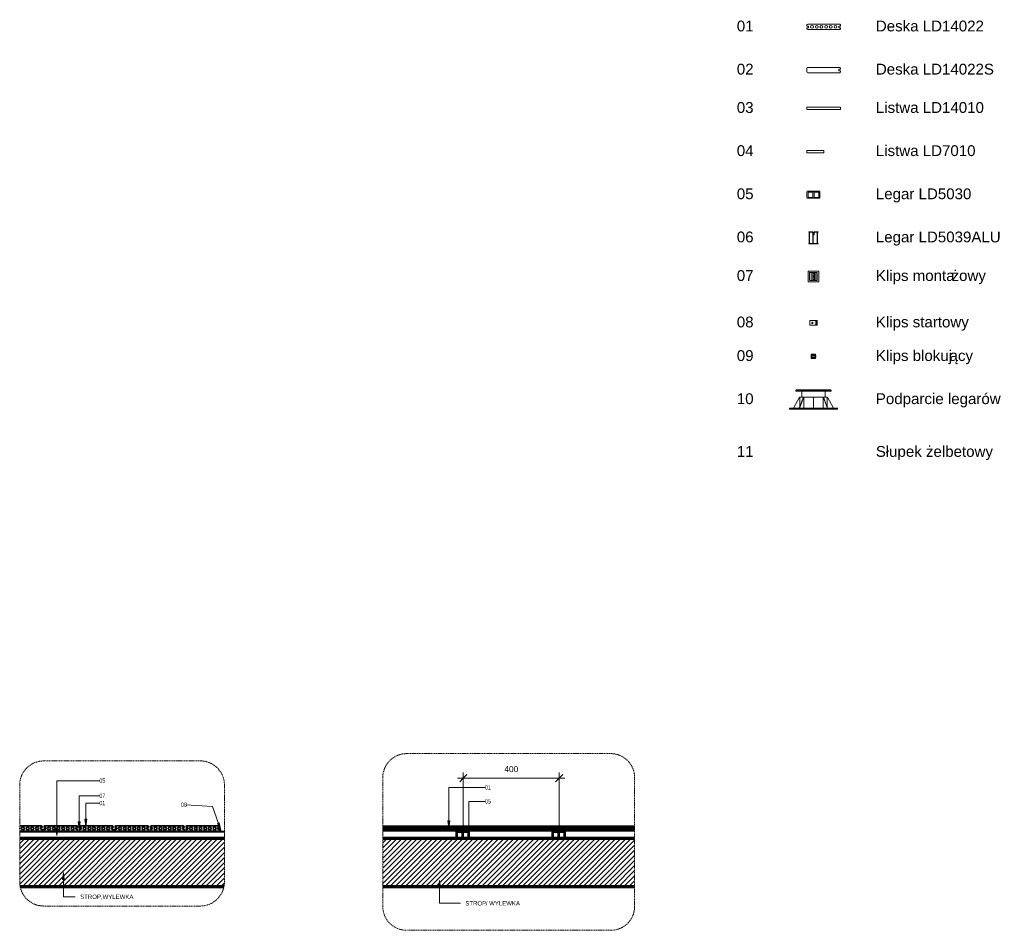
# Model space of a CAD drawing. Header units: millimetres. Extents: x -10891 to -6784, y -386 to 3413.
import ezdxf

# ---------------------------------------------------------------- set-up
doc = ezdxf.new("R2010")
doc.units = ezdxf.units.MM
doc.linetypes.add('Ukryty', pattern=[7.14375, 4.7625, -2.38125])
for name, color, linetype, lineweight in [('A-ANNO-DIMS', 211, 'Continuous', 9), ('A-ANNO-DIMS-10', 211, 'Continuous', 9), ('A-ANNO-IDEN', 131, 'Continuous', 9), ('A-DETL-HDLN', 90, 'Ukryty', 18), ('A-FLOR', 192, 'Continuous', 18), ('A-FLOR-PATT', 8, 'Continuous', 70), ('A-GENM', 13, 'Continuous', 18), ('G-ANNO-TEXT', 231, 'Continuous', 9), ('G-IMPT', 8, 'Continuous', 18)]:
    doc.layers.add(name, color=color, linetype=linetype, lineweight=lineweight)
doc.styles.add('Arial', font='arial.ttf', dxfattribs={"width": 0.7, "height": 18})
doc.styles.add('Arial_1', font='arial.ttf', dxfattribs={"height": 18})
doc.styles.add('Arial_2', font='arial.ttf', dxfattribs={"height": 25})
doc.styles.add('Arial_3', font='arial.ttf', dxfattribs={"height": 45})
doc.dimstyles.new('Przekątna_-_2_5_mm_Arial', dxfattribs={"dimscale": 304.8, "dimtxt": 25.506485, "dimasz": 0.098425, "dimexe": 0.07874, "dimexo": 0.049213, "dimgap": 0.057415, "dimtad": 1, "dimdec": 0, "dimzin": 0, "dimdsep": 46, "dimtxsty": 'Arial_2', "dimblk1": 'OBLIQUE', "dimblk2": 'OBLIQUE', "dimsah": 1, "dimcen": 0.09, "dimdle": 0.07874, "dimazin": 0, "dimtfac": 1, "dimtdec": 4, "dimtix": 1, "dimtmove": 0, "dimatfit": 3, "dimfxl": 1, "dimtvp": 1, "dimtfill": 1, "dimtolj": 1, "dimtzin": 0, "dimarcsym": 2})

# ---------------------------------------------------------------- blocks, each defined once
blk = doc.blocks.new('Legar systemowy LD5030 - Legar systemowy LD5030-352340-Przekrój 1 _ odwołanie 2')
at = {"layer": 'A-GENM'}
for p, q in [((-10891.3, 27), (-10037.3, 27)), ((-10891.3, 24), (-10037.3, 24)), ((-10891.3, 0), (-10037.3, 0))]:
    blk.add_line(p, q, dxfattribs=at)
blk = doc.blocks.new('Deska LD14022 - Deska LD14022-352326-Przekrój 1 _ odwołanie 2')
at = {"layer": 'A-GENM', "lineweight": 35}
for p, q in [((-10197.3, 47), (-10197.3, 42.5)), ((-10197.3, 42.5), (-10190.3, 42.5)), ((-10060.3, 50), (-10194.3, 50)), ((-10190.3, 42.5), (-10190.3, 35.5)), ((-10064.3, 42.5), (-10057.3, 42.5)), ((-10064.3, 35.5), (-10064.3, 42.5)), ((-10057.3, 42.5), (-10057.3, 47)), ((-10190.3, 35.5), (-10197.3, 35.5)), ((-10197.3, 35.5), (-10197.3, 31)), ((-10194.3, 28), (-10060.3, 28)), ((-10057.3, 35.5), (-10064.3, 35.5)), ((-10057.3, 31), (-10057.3, 35.5))]:
    blk.add_line(p, q, dxfattribs=at)
for centre, radius, start, end in [((-10194.3, 47), 3, 90, 180), ((-10176.3, 39), 6, 0, 180), ((-10156.3, 39), 6, 0, 180), ((-10137.3, 39), 6, 0, 180), ((-10117.3, 39), 6, 0, 180), ((-10098.3, 39), 6, 0, 180), ((-10078.3, 39), 6, 0, 180), ((-10060.3, 47), 3, 360, 90), ((-10194.3, 31), 3, 180, 270), ((-10176.3, 39), 6, 180, 0), ((-10156.3, 39), 6, 180, 0), ((-10137.3, 39), 6, 180, 0), ((-10117.3, 39), 6, 180, 0), ((-10098.3, 39), 6, 180, 0), ((-10078.3, 39), 6, 180, 0), ((-10060.3, 31), 3, 270, 360)]:
    blk.add_arc(centre, radius, start, end, dxfattribs=at)
blk = doc.blocks.new('Deska LD14022 - Deska LD14022-V1-Przekrój 1 _ odwołanie 2')
at = {"layer": 'A-GENM', "lineweight": 35}
for p, q in [((-10800.8, 50), (-10891.3, 50)), ((-10804.8, 42.5), (-10797.8, 42.5)), ((-10804.8, 35.5), (-10804.8, 42.5)), ((-10797.8, 42.5), (-10797.8, 47)), ((-10891.3, 28), (-10800.8, 28)), ((-10797.8, 35.5), (-10804.8, 35.5)), ((-10797.8, 31), (-10797.8, 35.5))]:
    blk.add_line(p, q, dxfattribs=at)
for centre, radius, start, end in [((-10877.8, 39), 6, 0, 180), ((-10857.8, 39), 6, 0, 180), ((-10838.8, 39), 6, 0, 180), ((-10818.8, 39), 6, 0, 180), ((-10800.8, 47), 3, 360, 90), ((-10896.8, 39), 6, 0, 17.6691), ((-10896.8, 39), 6, 342.3309, 0), ((-10877.8, 39), 6, 180, 0), ((-10857.8, 39), 6, 180, 0), ((-10838.8, 39), 6, 180, 0), ((-10818.8, 39), 6, 180, 0), ((-10800.8, 31), 3, 270, 360)]:
    blk.add_arc(centre, radius, start, end, dxfattribs=at)
blk = doc.blocks.new('Klips montażowy - Klips montażowy-338564-Przekrój 1 _ odwołanie 2')
at = {"layer": 'A-GENM'}
for p, q in [((-10223.1, 28), (-10223.1, 27)), ((-10204.9, 36.7), (-10211.2, 36.7)), ((-10211.2, 36.7), (-10211.2, 35.7)), ((-10211.2, 35.7), (-10204.8, 35.7)), ((-10208.4, 28), (-10194.3, 28)), ((-10204.8, 35.7), (-10204.8, 29)), ((-10203.8, 29), (-10203.8, 35.7)), ((-10198.5, 35.7), (-10198.5, 29.1)), ((-10191.1, 36.7), (-10197.5, 36.7)), ((-10197.5, 29.1), (-10197.5, 35.7)), ((-10197.5, 35.7), (-10191.1, 35.7)), ((-10191.1, 35.7), (-10191.1, 36.7)), ((-10179.1, 27), (-10179.1, 28))]:
    blk.add_line(p, q, dxfattribs=at)
for centre, radius, start, end in [((-10204.8, 35.6), 1.02, 1.0086, 91.3585), ((-10202.8, 29), 2.02, 181.3297, 210.3103), ((-10202.8, 29), 1.02, 181.3297, 267.0619), ((-10199.6, 29.1), 1.15, 278.1774, 358.3046), ((-10197.5, 35.7), 0.999, 89.9918, 180.1002), ((-10199.6, 29.1), 2.14, 328.0632, 358.3046)]:
    blk.add_arc(centre, radius, start, end, dxfattribs=at)
blk = doc.blocks.new('Klips montażowy - Klips montażowy-V2-Przekrój 1 _ odwołanie 2')
at = {"layer": 'A-GENM'}
for p, q in [((-10371.9, 28), (-10371.9, 27)), ((-10353.6, 36.7), (-10359.9, 36.7)), ((-10359.9, 36.7), (-10359.9, 35.7)), ((-10359.9, 35.7), (-10353.6, 35.7)), ((-10356.5, 28), (-10342.4, 28)), ((-10353.6, 35.7), (-10353.6, 35.5)), ((-10353.6, 30.9), (-10353.6, 29)), ((-10352.6, 29), (-10352.6, 35.7)), ((-10347.2, 35.7), (-10347.2, 29.1)), ((-10339.9, 36.7), (-10346.2, 36.7)), ((-10346.2, 29.1), (-10346.2, 35.7)), ((-10346.2, 35.7), (-10339.9, 35.7)), ((-10339.9, 35.7), (-10339.9, 36.7)), ((-10327.9, 27), (-10327.9, 28))]:
    blk.add_line(p, q, dxfattribs=at)
for centre, radius, start, end in [((-10353.6, 35.6), 1.02, 1.0086, 91.3585), ((-10351.5, 29), 2.02, 181.3297, 210.3103), ((-10351.5, 29), 1.02, 181.3297, 267.0619), ((-10348.4, 29.1), 1.15, 278.1774, 358.3046), ((-10346.2, 35.7), 0.999, 89.9918, 180.1002), ((-10348.4, 29.1), 2.14, 328.0632, 358.3046)]:
    blk.add_arc(centre, radius, start, end, dxfattribs=at)
blk = doc.blocks.new('Klips startowy - Klips startowy-339410-Przekrój 1 _ odwołanie 2')
at = {"layer": 'A-GENM'}
for p, q in [((-10084.6, 28), (-10084.6, 27)), ((-10055.5, 28), (-10060.3, 28)), ((-10054.7, 36.6), (-10059.6, 36.6)), ((-10059.6, 36.6), (-10059.6, 35.6)), ((-10059.6, 35.6), (-10054.6, 35.6)), ((-10054.6, 35.6), (-10054.5, 29)), ((-10053.6, 28.3), (-10053.6, 35.4))]:
    blk.add_line(p, q, dxfattribs=at)
for centre, radius, start, end in [((-10055.5, 29), 1, 270.0103, 0.0103), ((-10054.8, 28.3), 1.26, 270, 0.0103), ((-10054.8, 35.4), 1.26, 2.773, 87.096)]:
    blk.add_arc(centre, radius, start, end, dxfattribs=at)
blk = doc.blocks.new('Legar systemowy LD5030 - Legar systemowy LD5030-352340-Przekrój 4 _ odwołanie 1')
at = {"layer": 'A-GENM', "lineweight": 35}
for p, q in [((6541.8, 24), (6541.8, 0)), ((6566.7, 27), (6544.8, 27)), ((6546.1, 23.1), (6566.5, 23.1)), ((6546.1, 0.9), (6546.1, 23.1)), ((6566.5, 0.9), (6546.1, 0.9)), ((6566.5, 23.1), (6566.5, 0.9)), ((6567.4, 25.8), (6566.7, 27)), ((6570.5, 25.8), (6567.4, 25.8)), ((6571.1, 27), (6570.5, 25.8)), ((6593.1, 27), (6571.1, 27)), ((6571.3, 0.9), (6571.3, 23.1)), ((6571.3, 23.1), (6591.8, 23.1)), ((6591.8, 0.9), (6571.3, 0.9)), ((6591.8, 23.1), (6591.8, 0.9)), ((6596.1, 0), (6596.1, 24)), ((6544.8, -3), (6566.7, -3)), ((6566.7, -3), (6567.4, -1.8)), ((6567.4, -1.8), (6570.5, -1.8)), ((6570.5, -1.8), (6571.1, -3)), ((6571.1, -3), (6593.1, -3))]:
    blk.add_line(p, q, dxfattribs=at)
for centre, radius, start, end in [((6544.8, 24), 3.04, 90.6427, 179.3573), ((6544.8, 0), 3.03, 180.5382, 269.4618), ((6593, 24), 3.04, 0.6241, 89.3759), ((6593, 0), 3.02, 270.3611, 359.6389)]:
    blk.add_arc(centre, radius, start, end, dxfattribs=at)
blk = doc.blocks.new('Deska LD14022 - Deska LD14022-352326-Przekrój 4 _ odwołanie 1')
at = {"layer": 'A-GENM'}
for p, q in [((6886.2, 50), (5835.5, 50)), ((5835.5, 28), (6146.1, 28)), ((6191.1, 28), (6546.1, 28)), ((6591.1, 28), (6886.2, 28))]:
    blk.add_line(p, q, dxfattribs=at)
blk = doc.blocks.new('Deska LD14022 - Deska LD14022-V3-Przekrój 4 _ odwołanie 1')
at = {"layer": 'A-GENM', "lineweight": 35}
for p, q in [((6886.2, 48.6), (5835.5, 48.6)), ((5835.5, 42.5), (6886.2, 42.5)), ((6886.2, 35.5), (5835.5, 35.5)), ((5835.5, 29.4), (6886.2, 29.4))]:
    blk.add_line(p, q, dxfattribs=at)
blk = doc.blocks.new('Klips montażowy - Klips montażowy-338564-Przekrój 4 _ odwołanie 1')
at = {"layer": 'A-GENM', "lineweight": 35}
for p, q in [((6552.1, 28), (6546.1, 28)), ((6546.1, 28), (6546.1, 27)), ((6546.1, 27), (6552.1, 27)), ((6585.1, 36.7), (6552.1, 36.7)), ((6552.1, 36.7), (6552.1, 35.7)), ((6552.1, 35.7), (6585.1, 35.7)), ((6552.1, 27), (6552.1, 28)), ((6579.1, 28), (6558.1, 28)), ((6558.1, 28), (6558.1, 27)), ((6558.1, 27), (6579.1, 27)), ((6579.1, 27), (6579.1, 28)), ((6585.1, 35.7), (6585.1, 36.7)), ((6591.1, 28), (6585.1, 28)), ((6585.1, 28), (6585.1, 27)), ((6585.1, 27), (6591.1, 27)), ((6591.1, 27), (6591.1, 28))]:
    blk.add_line(p, q, dxfattribs=at)
at = {"layer": 'A-GENM'}
for p, q in [((6585.1, 36.7), (6552.1, 36.7)), ((6552.1, 35.5), (6552.1, 35.7)), ((6552.1, 29), (6552.1, 29.4)), ((6552.1, 29), (6558.1, 29)), ((6552.1, 28), (6552.1, 29)), ((6558.1, 35.5), (6558.1, 35.7)), ((6558.1, 29), (6558.1, 29.4)), ((6558.1, 28), (6558.1, 29)), ((6579.1, 35.7), (6579.1, 35.5)), ((6579.1, 29.4), (6579.1, 29)), ((6579.1, 29), (6585.1, 29)), ((6579.1, 29), (6579.1, 28)), ((6585.1, 35.7), (6585.1, 35.5)), ((6585.1, 29.4), (6585.1, 29)), ((6585.1, 29), (6585.1, 28))]:
    blk.add_line(p, q, dxfattribs=at)
blk = doc.blocks.new('Family - ___-359985-ZESTAWIENIE ELEMENTÓW LENTA')
at = {"layer": 'A-GENM'}
for p, q in [((2571.3, 3390.6), (2571.3, 3386.1)), ((2571.3, 3386.1), (2578.3, 3386.1)), ((2578.3, 3379.1), (2571.3, 3379.1)), ((2571.3, 3379.1), (2571.3, 3374.6)), ((2708.3, 3393.6), (2574.3, 3393.6)), ((2574.3, 3371.6), (2708.3, 3371.6)), ((2578.3, 3386.1), (2578.3, 3379.1)), ((2704.3, 3386.1), (2711.3, 3386.1)), ((2704.3, 3379.1), (2704.3, 3386.1)), ((2711.3, 3379.1), (2704.3, 3379.1)), ((2711.3, 3386.1), (2711.3, 3390.6)), ((2711.3, 3374.6), (2711.3, 3379.1))]:
    blk.add_line(p, q, dxfattribs=at)
for centre, radius, start, end in [((2574.3, 3390.6), 3, 90, 180), ((2574.3, 3374.6), 3, 180, 270), ((2592.3, 3382.6), 6, 0, 180), ((2592.3, 3382.6), 6, 180, 0), ((2612.3, 3382.6), 6, 0, 180), ((2612.3, 3382.6), 6, 180, 0), ((2631.3, 3382.6), 6, 0, 180), ((2631.3, 3382.6), 6, 180, 0), ((2651.3, 3382.6), 6, 0, 180), ((2651.3, 3382.6), 6, 180, 0), ((2670.3, 3382.6), 6, 0, 180), ((2670.3, 3382.6), 6, 180, 0), ((2690.3, 3382.6), 6, 0, 180), ((2690.3, 3382.6), 6, 180, 0), ((2708.3, 3390.6), 3, 0, 90), ((2708.3, 3374.6), 3, 270, 0)]:
    blk.add_arc(centre, radius, start, end, dxfattribs=at)
blk = doc.blocks.new('Family - ___-360067-ZESTAWIENIE ELEMENTÓW LENTA')
at = {"layer": 'A-GENM'}
for p, q in [((2571.3, 3210.6), (2571.3, 3194.6)), ((2708.3, 3213.6), (2574.3, 3213.6)), ((2704.3, 3206.1), (2711.3, 3206.1)), ((2704.3, 3199.1), (2704.3, 3206.1)), ((2711.3, 3206.1), (2711.3, 3210.6)), ((2574.3, 3191.6), (2708.3, 3191.6)), ((2711.3, 3199.1), (2704.3, 3199.1)), ((2711.3, 3194.6), (2711.3, 3199.1))]:
    blk.add_line(p, q, dxfattribs=at)
for centre, start, end in [((2574.3, 3210.6), 90, 180), ((2708.3, 3210.6), 0, 90), ((2574.3, 3194.6), 180, 270), ((2708.3, 3194.6), 270, 0)]:
    blk.add_arc(centre, 3, start, end, dxfattribs=at)
blk = doc.blocks.new('Family - ___-360091-ZESTAWIENIE ELEMENTÓW LENTA')
at = {"layer": 'A-GENM'}
for p, q in [((2711.3, 3047.6), (2571.3, 3047.6)), ((2571.3, 3047.6), (2571.3, 3037.6)), ((2711.3, 3037.6), (2711.3, 3047.6)), ((2571.3, 3037.6), (2711.3, 3037.6))]:
    blk.add_line(p, q, dxfattribs=at)
blk = doc.blocks.new('Family - ___-360116-ZESTAWIENIE ELEMENTÓW LENTA')
at = {"layer": 'A-GENM'}
for p, q in [((2641.3, 2867.6), (2571.3, 2867.6)), ((2571.3, 2867.6), (2571.3, 2857.6)), ((2571.3, 2857.6), (2641.3, 2857.6)), ((2641.3, 2857.6), (2641.3, 2867.6))]:
    blk.add_line(p, q, dxfattribs=at)
blk = doc.blocks.new('Family - ___-360140-ZESTAWIENIE ELEMENTÓW LENTA')
at = {"layer": 'A-GENM'}
for p, q in [((2571.3, 2694.6), (2571.3, 2670.6)), ((2596.2, 2697.6), (2574.3, 2697.6)), ((2575.6, 2671.5), (2575.6, 2693.7)), ((2575.6, 2693.7), (2596, 2693.7)), ((2596, 2671.5), (2575.6, 2671.5)), ((2596, 2693.7), (2596, 2671.5)), ((2596.9, 2696.4), (2596.2, 2697.6)), ((2600, 2696.4), (2596.9, 2696.4)), ((2600.6, 2697.6), (2600, 2696.4)), ((2622.6, 2697.6), (2600.6, 2697.6)), ((2600.8, 2693.7), (2621.3, 2693.7)), ((2600.8, 2671.5), (2600.8, 2693.7)), ((2621.3, 2671.5), (2600.8, 2671.5)), ((2621.3, 2693.7), (2621.3, 2671.5)), ((2625.6, 2670.6), (2625.6, 2694.6)), ((2574.3, 2667.6), (2596.2, 2667.6)), ((2596.2, 2667.6), (2596.9, 2668.9)), ((2596.9, 2668.9), (2600, 2668.9)), ((2600, 2668.9), (2600.6, 2667.6)), ((2600.6, 2667.6), (2622.6, 2667.6))]:
    blk.add_line(p, q, dxfattribs=at)
for centre, radius, start, end in [((2574.3, 2694.6), 3.04, 90.6241, 179.3759), ((2574.3, 2670.6), 3.02, 180.3611, 269.6389), ((2622.5, 2694.6), 3.04, 0.6427, 89.3573), ((2622.5, 2670.7), 3.03, 270.5382, 359.4618)]:
    blk.add_arc(centre, radius, start, end, dxfattribs=at)
blk = doc.blocks.new('Family - ___-360169-ZESTAWIENIE ELEMENTÓW LENTA')
at = {"layer": 'A-GENM'}
for p, q in [((2594.3, 2527.6), (2578.9, 2527.6)), ((2578.9, 2527.6), (2578.9, 2526.1)), ((2578.9, 2526.1), (2580.9, 2526.1)), ((2580.9, 2526.1), (2580.9, 2499)), ((2582.4, 2479.1), (2582.4, 2526.1)), ((2582.4, 2526.1), (2593.3, 2526.1)), ((2593.3, 2526.1), (2595.4, 2524.2)), ((2597.1, 2524.9), (2594.3, 2527.6)), ((2595.4, 2524.2), (2595.4, 2479.1)), ((2596.4, 2516.2), (2597.3, 2517)), ((2599.3, 2516.2), (2596.4, 2516.2)), ((2596.5, 2524.3), (2597.1, 2524.9)), ((2597.3, 2523.5), (2596.5, 2524.3)), ((2596.5, 2522.7), (2597.3, 2523.5)), ((2597.4, 2521.9), (2596.5, 2522.7)), ((2596.5, 2519.5), (2597.4, 2520.3)), ((2597.3, 2518.7), (2596.5, 2519.5)), ((2596.5, 2517.8), (2597.3, 2518.7)), ((2597.3, 2517), (2596.5, 2517.8)), ((2596.6, 2521.1), (2597.4, 2521.9)), ((2597.4, 2520.3), (2596.6, 2521.1)), ((2596.9, 2479.1), (2596.9, 2515.1)), ((2596.9, 2515.1), (2601.4, 2515.1)), ((2602.4, 2527.6), (2599.2, 2524.5)), ((2599.2, 2524.5), (2600.3, 2523.4)), ((2600.2, 2517), (2599.3, 2516.2)), ((2600.3, 2523.4), (2599.4, 2522.5)), ((2599.4, 2522.5), (2600.2, 2521.8)), ((2600.2, 2521.8), (2599.4, 2521)), ((2599.4, 2521), (2600.3, 2520.2)), ((2600.3, 2520.2), (2599.4, 2519.3)), ((2599.4, 2519.3), (2600.3, 2518.5)), ((2600.3, 2518.5), (2599.5, 2517.7)), ((2599.5, 2517.7), (2600.2, 2517)), ((2601.4, 2524.2), (2603.3, 2526.1)), ((2601.4, 2515.1), (2601.4, 2524.2)), ((2617.9, 2527.6), (2602.4, 2527.6)), ((2603.3, 2526.1), (2614.3, 2526.1)), ((2614.3, 2526.1), (2614.3, 2479.1)), ((2615.8, 2498.9), (2615.8, 2526.1)), ((2615.8, 2526.1), (2617.9, 2526.1)), ((2617.9, 2526.1), (2617.9, 2527.6)), ((2580.9, 2479.1), (2578.9, 2479.1)), ((2578.9, 2479.1), (2578.9, 2478.3)), ((2580.9, 2499), (2579.5, 2499)), ((2579.5, 2499), (2579.5, 2497.9)), ((2579.5, 2497.9), (2580.9, 2497.9)), ((2579.5, 2477.6), (2617, 2477.6)), ((2580.9, 2497.9), (2580.9, 2479.1)), ((2595.4, 2479.1), (2582.4, 2479.1)), ((2614.3, 2479.1), (2596.9, 2479.1)), ((2617, 2498.9), (2615.8, 2498.9)), ((2615.8, 2479.2), (2615.8, 2497.9)), ((2615.8, 2497.9), (2617, 2497.9)), ((2617.9, 2479.2), (2615.8, 2479.2)), ((2617, 2497.9), (2617, 2498.9)), ((2617.9, 2478.4), (2617.9, 2479.2))]:
    blk.add_line(p, q, dxfattribs=at)
for centre, radius, start, end in [((2579.6, 2478.3), 0.679, 181.4994, 259.7032), ((2617, 2478.6), 0.954, 270.8148, 351.3248)]:
    blk.add_arc(centre, radius, start, end, dxfattribs=at)
at = {"layer": 'G-IMPT'}
blk.add_line((2596.9, 2516.6), (2596.9, 2516.2), dxfattribs=at)
blk = doc.blocks.new('Family - ___-360211-ZESTAWIENIE ELEMENTÓW LENTA')
at = {"layer": 'A-GENM'}
for p, q in [((2576.4, 2363.3), (2576.4, 2320.3)), ((2619.4, 2364.3), (2577.4, 2364.3)), ((2582.4, 2326.3), (2582.4, 2357.3)), ((2583.4, 2358.3), (2588.4, 2358.3)), ((2588.4, 2358.3), (2594.8, 2358.3)), ((2588.4, 2325.3), (2588.4, 2358.3)), ((2594.8, 2358.3), (2595.8, 2358.3)), ((2595.8, 2325.3), (2595.8, 2358.3)), ((2595.8, 2358.3), (2596.8, 2358.3)), ((2595.8, 2352.3), (2595.8, 2331.3)), ((2595.8, 2352.3), (2596.8, 2352.3)), ((2596.8, 2352.3), (2596.8, 2358.3)), ((2600.1, 2358.3), (2601.1, 2358.3)), ((2600.1, 2352.3), (2600.1, 2358.3)), ((2600.1, 2352.3), (2601.1, 2352.3)), ((2601.1, 2358.3), (2602.2, 2358.3)), ((2601.1, 2331.3), (2601.1, 2352.3)), ((2602.2, 2358.3), (2608.5, 2358.3)), ((2602.2, 2325.3), (2602.2, 2358.3)), ((2608.5, 2358.3), (2613.4, 2358.3)), ((2608.5, 2325.3), (2608.5, 2358.3)), ((2614.4, 2357.3), (2614.4, 2326.3)), ((2620.4, 2320.3), (2620.4, 2363.3)), ((2577.4, 2319.3), (2619.4, 2319.3)), ((2588.4, 2325.3), (2583.4, 2325.3)), ((2594.8, 2325.3), (2588.4, 2325.3)), ((2595.8, 2325.3), (2594.8, 2325.3)), ((2595.8, 2330.9), (2595.8, 2331.3)), ((2596.8, 2331.3), (2595.8, 2331.3)), ((2596.8, 2325.3), (2595.8, 2325.3)), ((2596.8, 2325.3), (2596.8, 2331.3)), ((2601.1, 2331.3), (2600.1, 2331.3)), ((2600.1, 2325.3), (2600.1, 2331.3)), ((2601.1, 2325.3), (2600.1, 2325.3)), ((2601.1, 2330.9), (2601.1, 2331.3)), ((2602.2, 2325.3), (2601.1, 2325.3)), ((2608.5, 2325.3), (2602.2, 2325.3)), ((2613.4, 2325.3), (2608.5, 2325.3))]:
    blk.add_line(p, q, dxfattribs=at)
at = {"layer": 'A-GENM', "flags": 128}
for points in [[(2577.4, 2364.3), (2577.2, 2364.2), (2576.9, 2364.1), (2576.7, 2364), (2576.6, 2363.8), (2576.5, 2363.5), (2576.4, 2363.3)], [(2582.4, 2357.3), (2582.5, 2357.5), (2582.6, 2357.8), (2582.7, 2358), (2582.9, 2358.1), (2583.2, 2358.2), (2583.4, 2358.3)], [(2598.4, 2339.3), (2597.8, 2339.4), (2597.2, 2339.6), (2596.7, 2340), (2596.3, 2340.5), (2596, 2341.1), (2595.9, 2341.8), (2596, 2342.4), (2596.3, 2343), (2596.7, 2343.6), (2597.2, 2343.9), (2597.8, 2344.2), (2598.4, 2344.3)], [(2598.4, 2344.3), (2599.1, 2344.2), (2599.7, 2343.9), (2600.2, 2343.6), (2600.6, 2343), (2600.8, 2342.4), (2600.9, 2341.8), (2600.8, 2341.1), (2600.6, 2340.5), (2600.2, 2340), (2599.7, 2339.6), (2599.1, 2339.4), (2598.4, 2339.3)], [(2613.4, 2358.3), (2613.7, 2358.2), (2613.9, 2358.1), (2614.1, 2358), (2614.3, 2357.8), (2614.4, 2357.5), (2614.4, 2357.3)], [(2620.4, 2363.3), (2620.4, 2363.5), (2620.3, 2363.8), (2620.1, 2364), (2619.9, 2364.1), (2619.7, 2364.2), (2619.4, 2364.3)], [(2576.4, 2320.3), (2576.5, 2320), (2576.6, 2319.8), (2576.7, 2319.6), (2576.9, 2319.4), (2577.2, 2319.3), (2577.4, 2319.3)], [(2583.4, 2325.3), (2583.2, 2325.3), (2582.9, 2325.4), (2582.7, 2325.6), (2582.6, 2325.8), (2582.5, 2326), (2582.4, 2326.3)], [(2614.4, 2326.3), (2614.4, 2326), (2614.3, 2325.8), (2614.1, 2325.6), (2613.9, 2325.4), (2613.7, 2325.3), (2613.4, 2325.3)], [(2619.4, 2319.3), (2619.7, 2319.3), (2619.9, 2319.4), (2620.1, 2319.6), (2620.3, 2319.8), (2620.4, 2320), (2620.4, 2320.3)]]:
    blk.add_lwpolyline(points, dxfattribs=at)
blk = doc.blocks.new('Family - ___-360251-ZESTAWIENIE ELEMENTÓW LENTA')
at = {"layer": 'A-GENM'}
for p, q in [((2582.9, 2158), (2607.9, 2158)), ((2582.9, 2138), (2582.9, 2158)), ((2607.9, 2138), (2582.9, 2138)), ((2607.9, 2158), (2612.7, 2158)), ((2607.9, 2138), (2607.9, 2158)), ((2612.7, 2138), (2607.9, 2138)), ((2612.7, 2158), (2613.9, 2158)), ((2612.7, 2138), (2612.7, 2158)), ((2613.9, 2138), (2612.7, 2138)), ((2613.9, 2138), (2613.9, 2158))]:
    blk.add_line(p, q, dxfattribs=at)
for start_param, end_param in [(6.282972, 9.424991), (3.141806, 6.282972)]:
    blk.add_ellipse((2593.9, 2148), major_axis=(0, 2.5), ratio=1, start_param=start_param, end_param=end_param, dxfattribs=at)
blk = doc.blocks.new('Family - ___-360287-ZESTAWIENIE ELEMENTÓW LENTA')
at = {"layer": 'A-GENM'}
for p, q in [((2589.4, 2016.8), (2589.4, 2017)), ((2589.4, 2017), (2607.4, 2017)), ((2589.4, 2015.6), (2589.4, 2016.8)), ((2589.4, 2016.8), (2607.4, 2016.8)), ((2589.4, 2014.4), (2589.4, 2015.6)), ((2589.4, 2015.6), (2607.4, 2015.6)), ((2589.4, 2001.9), (2589.4, 2014.4)), ((2589.4, 2014.4), (2607.4, 2014.4)), ((2607.4, 2017), (2607.4, 2016.8)), ((2607.4, 2016.8), (2607.4, 2015.6)), ((2607.4, 2015.6), (2607.4, 2014.4)), ((2607.4, 2014.4), (2607.4, 2001.9)), ((2587, 2011.1), (2589.2, 2011.1)), ((2589.2, 2005.1), (2587, 2005.1)), ((2589.2, 2011.1), (2607.6, 2011.1)), ((2607.6, 2005.1), (2589.2, 2005.1)), ((2589.4, 1999.4), (2589.4, 2001.9)), ((2607.4, 2001.9), (2589.4, 2001.9)), ((2589.4, 1998.9), (2589.4, 1999.4)), ((2589.4, 1999.4), (2607.4, 1999.4)), ((2589.4, 1998.9), (2607.4, 1998.9)), ((2607.4, 2001.9), (2607.4, 1999.4)), ((2607.4, 1999.4), (2607.4, 1998.9)), ((2607.6, 2011.1), (2609.9, 2011.1)), ((2609.9, 2005.1), (2607.6, 2005.1))]:
    blk.add_line(p, q, dxfattribs=at)
blk = doc.blocks.new('Family - ___-360562-ZESTAWIENIE ELEMENTÓW LENTA')
at = {"layer": 'A-GENM'}
for p, q in [((2524.4, 1866), (2524.4, 1863.5)), ((2672.4, 1866), (2524.4, 1866)), ((2672.4, 1863.5), (2524.4, 1863.5)), ((2526.7, 1868), (2528.1, 1868)), ((2670.2, 1868), (2526.7, 1868)), ((2549.2, 1863.5), (2549.2, 1838.5)), ((2647.7, 1838.5), (2647.7, 1863.5)), ((2668.8, 1868), (2670.2, 1868)), ((2672.4, 1863.5), (2672.4, 1866)), ((2515.5, 1792.1), (2540.2, 1838.5)), ((2556.9, 1838.5), (2539.4, 1792.1)), ((2540.2, 1792.1), (2557.6, 1838.5)), ((2540.2, 1838.5), (2541.6, 1838.5)), ((2541.6, 1797.8), (2541.6, 1838.5)), ((2541.6, 1838.5), (2541.6, 1797.8)), ((2556.7, 1838.5), (2541.6, 1838.5)), ((2556.9, 1838.5), (2557.6, 1838.5)), ((2557.6, 1838.5), (2558.6, 1838.5)), ((2558.6, 1792.1), (2558.6, 1838.5)), ((2597.9, 1838.5), (2558.6, 1838.5)), ((2597.9, 1838.5), (2598.9, 1838.5)), ((2597.9, 1838.5), (2597.9, 1792.1)), ((2598.9, 1792.1), (2598.9, 1838.5)), ((2638.3, 1838.5), (2598.9, 1838.5)), ((2638.3, 1792.1), (2638.3, 1838.5)), ((2638.3, 1838.5), (2639.2, 1838.5)), ((2639.2, 1838.5), (2639.9, 1838.5)), ((2639.2, 1838.5), (2656.7, 1792.1)), ((2657.4, 1792.1), (2639.9, 1838.5)), ((2655.2, 1838.5), (2640.2, 1838.5)), ((2655.2, 1797.9), (2655.2, 1838.5)), ((2655.2, 1838.5), (2656.6, 1838.5)), ((2655.2, 1797.9), (2655.2, 1838.5)), ((2656.6, 1838.5), (2681.4, 1792.1)), ((2498.4, 1792.1), (2498.4, 1788)), ((2698.4, 1792.1), (2498.4, 1792.1)), ((2698.5, 1788), (2498.4, 1788)), ((2698.5, 1788), (2698.4, 1792.1))]:
    blk.add_line(p, q, dxfattribs=at)
at = {"layer": 'A-GENM', "flags": 128}
for points in [[(2524.4, 1866), (2524.4, 1866.1), (2524.5, 1866.2), (2524.5, 1866.2), (2524.5, 1866.3), (2524.5, 1866.4), (2524.5, 1866.5), (2524.6, 1866.6), (2524.6, 1866.7), (2524.6, 1866.7), (2524.7, 1866.8), (2524.7, 1866.9), (2524.7, 1867), (2524.8, 1867), (2524.8, 1867.1), (2524.9, 1867.2), (2524.9, 1867.2), (2525, 1867.3), (2525.1, 1867.4), (2525.1, 1867.4), (2525.2, 1867.5), (2525.3, 1867.5), (2525.3, 1867.6), (2525.4, 1867.6), (2525.5, 1867.7), (2525.5, 1867.7), (2525.6, 1867.7), (2525.7, 1867.8), (2525.8, 1867.8), (2525.9, 1867.8), (2525.9, 1867.9), (2526, 1867.9), (2526.1, 1867.9), (2526.2, 1867.9), (2526.3, 1867.9), (2526.3, 1868), (2526.4, 1868), (2526.5, 1868), (2526.6, 1868)], [(2526.6, 1868), (2526.6, 1868), (2526.8, 1868), (2527.1, 1868), (2527.5, 1868), (2528, 1868), (2528.6, 1868)], [(2670.3, 1868), (2670.3, 1868), (2670.1, 1868), (2669.8, 1868), (2669.4, 1868), (2668.9, 1868), (2668.3, 1868), (2667.5, 1868), (2666.7, 1868), (2665.7, 1868), (2664.6, 1868), (2663.5, 1868), (2662.2, 1868), (2660.8, 1868), (2659.3, 1868), (2657.8, 1868), (2656.1, 1868), (2654.3, 1868), (2652.5, 1868), (2650.5, 1868), (2648.5, 1868), (2646.4, 1868), (2644.2, 1868), (2642, 1868), (2639.7, 1868), (2637.3, 1868), (2634.8, 1868), (2632.3, 1868), (2629.7, 1868), (2627.1, 1868), (2624.5, 1868), (2621.8, 1868), (2619, 1868), (2616.3, 1868), (2613.5, 1868), (2610.7, 1868), (2607.8, 1868), (2605, 1868), (2602.1, 1868), (2599.2, 1868), (2596.3, 1868), (2593.5, 1868), (2590.6, 1868), (2587.7, 1868), (2584.9, 1868), (2582.1, 1868), (2579.3, 1868), (2576.6, 1868), (2573.8, 1868), (2571.2, 1868), (2568.5, 1868), (2565.9, 1868), (2563.4, 1868), (2560.9, 1868), (2558.5, 1868), (2556.1, 1868), (2553.8, 1868), (2551.6, 1868), (2549.5, 1868), (2547.4, 1868), (2545.4, 1868), (2543.5, 1868), (2541.7, 1868), (2540, 1868), (2538.4, 1868), (2536.8, 1868), (2535.4, 1868), (2534.1, 1868), (2532.8, 1868), (2531.7, 1868), (2530.7, 1868), (2529.8, 1868), (2529, 1868), (2528.3, 1868), (2527.7, 1868), (2527.3, 1868), (2526.9, 1868), (2526.7, 1868), (2526.6, 1868), (2526.6, 1868)], [(2668.6, 1868), (2669.1, 1868), (2669.6, 1868), (2669.9, 1868), (2670.2, 1868), (2670.3, 1868), (2670.3, 1868)], [(2670.3, 1868), (2670.4, 1868), (2670.5, 1868), (2670.6, 1867.9), (2670.7, 1867.9), (2670.7, 1867.9), (2670.8, 1867.9), (2670.9, 1867.9), (2671, 1867.9), (2671.1, 1867.8), (2671.1, 1867.8), (2671.2, 1867.8), (2671.3, 1867.7), (2671.4, 1867.7), (2671.4, 1867.6), (2671.5, 1867.6), (2671.6, 1867.5), (2671.6, 1867.5), (2671.7, 1867.4), (2671.8, 1867.4), (2671.8, 1867.3), (2671.9, 1867.3), (2672, 1867.2), (2672, 1867.1), (2672.1, 1867.1), (2672.1, 1867), (2672.1, 1866.9), (2672.2, 1866.8), (2672.2, 1866.8), (2672.3, 1866.7), (2672.3, 1866.6), (2672.3, 1866.5), (2672.3, 1866.4), (2672.4, 1866.4), (2672.4, 1866.3), (2672.4, 1866.2), (2672.4, 1866.1), (2672.4, 1866), (2672.4, 1866)]]:
    blk.add_lwpolyline(points, dxfattribs=at)
blk = doc.blocks.new('DIMBLOCK1-Przekrój 4 _ odwołanie 1')
at = {"layer": 'A-ANNO-DIMS-10'}
for p, q in [((-8617, 248.9), (-9065, 248.9)), ((-9041, 38.1), (-9041, 272.9)), ((-9041, 248.9), (-9041, 38.1)), ((-8641, 38.1), (-8641, 272.9)), ((-8641, 248.9), (-8641, 38.1))]:
    blk.add_line(p, q, dxfattribs=at)
at = {"layer": 'A-ANNO-DIMS-10', "lineweight": 35}
for p, q in [((-9041, 248.9), (-9056, 233.9)), ((-9041, 248.9), (-9026, 263.9)), ((-8641, 248.9), (-8656, 233.9)), ((-8641, 248.9), (-8626, 263.9))]:
    blk.add_line(p, q, dxfattribs=at)
at = {"layer": 'A-ANNO-DIMS-10', "color": 0, "insert": (-8869.8, 298.9), "char_height": 25, "width": 69.221, "attachment_point": 1, "line_spacing_factor": 0.941778, "style": 'Arial_2', "bg_fill": 3, "box_fill_scale": 1.25, "bg_fill_color": 256, "bg_fill_true_color": 13158600, "bg_fill_transparency": 0}
blk.add_mtext('400', dxfattribs=at)
blk = doc.blocks.new('_Oblique')
at = {"color": 0, "linetype": 'ByBlock', "lineweight": -2}
blk.add_line((-0.5, -0.5), (0.5, 0.5), dxfattribs=at)

msp = doc.modelspace()

# ---------------------------------------------------------------- hatches: boundary and pattern name
at = {"layer": 'A-ANNO-IDEN'}
for points in [[(-10643.2, 37.1), (-10639.2, 67.1), (-10647.1, 67.1)], [(-10615.3, 47.2), (-10611.4, 77.2), (-10619.3, 77.2)], [(-10052.9, 32.1), (-10058.9, 61.7), (-10066.3, 59.2)], [(-9101.2, 41.3), (-9097.2, 71.3), (-9105.1, 71.3)], [(-9017.3, 15.9), (-9013.4, 45.9), (-9021.3, 45.9)], [(-10735.9, 9.3), (-10732, 39.3), (-10739.9, 39.3)]]:
    msp.add_hatch(color=256, dxfattribs=at).paths.add_polyline_path(points, flags=0)
at = {"layer": 'A-FLOR-PATT', "lineweight": 18}
h = msp.add_hatch(dxfattribs=at)
h.set_pattern_fill('FP_1', color=256, style=0, pattern_type=2)
h.set_pattern_definition([(45, (-4906.558, 0), (-10.6066, 10.6066), [])])
h.paths.add_polyline_path([(-10887.9, -203), (-10039.2, -203), (-10038.2, -197.7), (-10037.3, -184.6), (-10037.3, -3), (-10891.3, -3), (-10891.3, -184.6), (-10890.4, -197.7), (-10889.3, -203)], flags=0)
h = msp.add_hatch(dxfattribs=at)
h.set_pattern_fill('FP_2', color=256, style=0, pattern_type=2)
h.set_pattern_definition([(45, (-11971.951, -325), (-10.6066, 10.6066), [])])
h.paths.add_polyline_path([(-9306.2, -203), (-8326.1, -203), (-8326.1, -3), (-9376.8, -3), (-9376.8, -203), (-9375.9, -203)], flags=0)
at = {"layer": 'G-ANNO-TEXT'}
for points in [[(-10709.1, -144.4), (-10713.1, -174.4), (-10705.2, -174.4)], [(-9140.5, -178.6), (-9144.5, -208.6), (-9136.6, -208.6)]]:
    msp.add_hatch(color=7, dxfattribs=at).paths.add_polyline_path(points, flags=0)

# ---------------------------------------------------------------- linework, layer by layer
at = {"layer": 'A-ANNO-IDEN'}
for p, q in [((-10735.9, 238), (-10558.7, 238)), ((-10735.9, 9.3), (-10735.9, 238)), ((-9101.2, 209.9), (-8950.3, 209.9)), ((-9101.2, 41.3), (-9101.2, 209.9)), ((-10643.2, 174.7), (-10558.7, 174.7)), ((-10643.2, 37.1), (-10643.2, 174.7)), ((-10615.3, 144.2), (-10558.7, 144.2)), ((-10615.3, 47.2), (-10615.3, 144.2)), ((-10086.4, 130.3), (-10198.4, 137.6)), ((-10052.9, 32.1), (-10086.4, 130.3)), ((-9017.3, 151.4), (-8950.3, 151.4)), ((-9017.3, 15.9), (-9017.3, 151.4)), ((-10639.2, 67.1), (-10647.1, 67.1)), ((-10647.1, 67.1), (-10643.2, 37.1)), ((-10643.2, 37.1), (-10639.2, 67.1)), ((-10611.4, 77.2), (-10619.3, 77.2)), ((-10619.3, 77.2), (-10615.3, 47.2)), ((-10615.3, 47.2), (-10611.4, 77.2)), ((-10058.9, 61.7), (-10066.3, 59.2)), ((-10066.3, 59.2), (-10052.9, 32.1)), ((-10052.9, 32.1), (-10058.9, 61.7)), ((-9097.2, 71.3), (-9105.1, 71.3)), ((-9105.1, 71.3), (-9101.2, 41.3)), ((-9101.2, 41.3), (-9097.2, 71.3)), ((-9013.4, 45.9), (-9021.3, 45.9)), ((-9021.3, 45.9), (-9017.3, 15.9)), ((-9017.3, 15.9), (-9013.4, 45.9)), ((-10732, 39.3), (-10739.9, 39.3)), ((-10739.9, 39.3), (-10735.9, 9.3)), ((-10735.9, 9.3), (-10732, 39.3))]:
    msp.add_line(p, q, dxfattribs=at)
at = {"layer": 'A-DETL-HDLN'}
for p, q in [((-9276.8, 351.1), (-8426.1, 351.1)), ((-10791.3, 320.5), (-10137.3, 320.5)), ((-9376.8, -286), (-9376.8, 251.1)), ((-8326.1, 251.1), (-8326.1, -286)), ((-10891.3, -184.6), (-10891.3, 220.5)), ((-10037.3, 220.5), (-10037.3, -184.6)), ((-10137.3, -284.6), (-10791.3, -284.6)), ((-8426.1, -386), (-9276.8, -386))]:
    msp.add_line(p, q, dxfattribs=at)
for centre, start, end in [((-9276.8, 251.1), 90, 180), ((-8426.1, 251.1), 0, 90), ((-10791.3, 220.5), 90, 180), ((-10137.3, 220.5), 360, 90), ((-10791.3, -184.6), 180, 270), ((-10137.3, -184.6), 270, 0), ((-9276.8, -286), 180, 270), ((-8426.1, -286), 270, 0)]:
    msp.add_arc(centre, 100, start, end, dxfattribs=at)
at = {"layer": 'A-FLOR', "lineweight": 70}
for p, q in [((-10037.3, -3), (-10891.3, -3)), ((-8326.1, -3), (-9376.8, -3)), ((-10889.3, -203), (-10039.2, -203)), ((-9376.8, -203), (-8326.1, -203))]:
    msp.add_line(p, q, dxfattribs=at)
at = {"layer": 'G-ANNO-TEXT', "color": 7}
for p, q in [((-10709.1, -144.4), (-10713.1, -174.4)), ((-10705.2, -174.4), (-10709.1, -144.4)), ((-10709.1, -144.4), (-10709.1, -246.2)), ((-10713.1, -174.4), (-10705.2, -174.4)), ((-9140.5, -178.6), (-9144.5, -208.6)), ((-9136.6, -208.6), (-9140.5, -178.6)), ((-9140.5, -178.6), (-9140.5, -273.4)), ((-10709.1, -246.2), (-10659.4, -246.2)), ((-9144.5, -208.6), (-9136.6, -208.6)), ((-9140.5, -273.4), (-9052.6, -273.4))]:
    msp.add_line(p, q, dxfattribs=at)

# ---------------------------------------------------------------- block references
at = {"lineweight": 18}
for name in ['Family - ___-359985-ZESTAWIENIE ELEMENTÓW LENTA', 'Family - ___-360067-ZESTAWIENIE ELEMENTÓW LENTA', 'Family - ___-360091-ZESTAWIENIE ELEMENTÓW LENTA', 'Family - ___-360116-ZESTAWIENIE ELEMENTÓW LENTA', 'Family - ___-360140-ZESTAWIENIE ELEMENTÓW LENTA', 'Family - ___-360169-ZESTAWIENIE ELEMENTÓW LENTA', 'Family - ___-360211-ZESTAWIENIE ELEMENTÓW LENTA', 'Family - ___-360251-ZESTAWIENIE ELEMENTÓW LENTA', 'Family - ___-360287-ZESTAWIENIE ELEMENTÓW LENTA', 'Family - ___-360562-ZESTAWIENIE ELEMENTÓW LENTA']:
    msp.add_blockref(name, (-10178.6, 0), dxfattribs=at)
at = {"layer": 'A-GENM'}
for name, p in [('Deska LD14022 - Deska LD14022-V1-Przekrój 1 _ odwołanie 2', (0, 0)), ('Deska LD14022 - Deska LD14022-352326-Przekrój 1 _ odwołanie 2', (-592.4, 0)), ('Deska LD14022 - Deska LD14022-352326-Przekrój 1 _ odwołanie 2', (-444.3, 0)), ('Deska LD14022 - Deska LD14022-352326-Przekrój 1 _ odwołanie 2', (-296.2, 0)), ('Deska LD14022 - Deska LD14022-352326-Przekrój 1 _ odwołanie 2', (-148.1, 0)), ('Deska LD14022 - Deska LD14022-352326-Przekrój 1 _ odwołanie 2', (0, 0)), ('Deska LD14022 - Deska LD14022-352326-Przekrój 4 _ odwołanie 1', (-15212.3, 0)), ('Deska LD14022 - Deska LD14022-V3-Przekrój 4 _ odwołanie 1', (-15212.3, 0)), ('Legar systemowy LD5030 - Legar systemowy LD5030-352340-Przekrój 1 _ odwołanie 2', (0, 0)), ('Klips montażowy - Klips montażowy-V2-Przekrój 1 _ odwołanie 2', (-444.3, 0)), ('Klips montażowy - Klips montażowy-V2-Przekrój 1 _ odwołanie 2', (-296.2, 0)), ('Klips montażowy - Klips montażowy-V2-Przekrój 1 _ odwołanie 2', (-148.1, 0)), ('Klips montażowy - Klips montażowy-V2-Przekrój 1 _ odwołanie 2', (0, 0)), ('Klips montażowy - Klips montażowy-338564-Przekrój 1 _ odwołanie 2', (0, 0)), ('Klips startowy - Klips startowy-339410-Przekrój 1 _ odwołanie 2', (0, 0)), ('Legar systemowy LD5030 - Legar systemowy LD5030-352340-Przekrój 4 _ odwołanie 1', (-15612.3, 0)), ('Klips montażowy - Klips montażowy-338564-Przekrój 4 _ odwołanie 1', (-15612.3, 0)), ('Legar systemowy LD5030 - Legar systemowy LD5030-352340-Przekrój 4 _ odwołanie 1', (-15212.3, 0)), ('Klips montażowy - Klips montażowy-338564-Przekrój 4 _ odwołanie 1', (-15212.3, 0))]:
    msp.add_blockref(name, p, dxfattribs=at)

# ---------------------------------------------------------------- texts
at = {"layer": 'A-ANNO-IDEN', "char_height": 18, "width": 23.57, "attachment_point": 1, "style": 'Arial'}
for s, insert in [('05', (-10558.7, 247.4)), ('01', (-8950.3, 219.3)), ('07', (-10558.7, 184.1)), ('01', (-10558.7, 153.6)), ('08', (-10218.3, 147)), ('05', (-8950.3, 160.8))]:
    msp.add_mtext(s, dxfattribs=dict(at, insert=insert))
at = {"layer": 'G-ANNO-TEXT', "color": 7, "attachment_point": 1}
for s, insert, char_height, width, style in [('01', (-7900, 3408.8), 45, 84.177, 'Arial_3'), ('Deska LD14022', (-7320, 3408.8), 45, 535.126, 'Arial_3'), ('\\fArial|b0|i0|c238|p34|; ', (-7830.5, 3408.8), 45, 20.042, 'Arial_3'), ('\\fArial|b0|i0|c238|p34|; ', (-6878.5, 3408.8), 45, 20.042, 'Arial_3'), ('02', (-7900, 3228.8), 45, 84.177, 'Arial_3'), ('Deska LD14022S', (-7320, 3228.8), 45, 585.232, 'Arial_3'), ('\\fArial|b0|i0|c238|p34|; ', (-6837.1, 3228.8), 45, 20.042, 'Arial_3'), ('03', (-7900, 3068.8), 45, 84.177, 'Arial_3'), ('Listwa LD14010', (-7320, 3068.8), 45, 533.122, 'Arial_3'), ('04', (-7900, 2888.8), 45, 84.177, 'Arial_3'), ('Listwa LD7010', (-7320, 2888.8), 45, 491.034, 'Arial_3'), ('05', (-7900, 2708.8), 45, 84.177, 'Arial_3'), ('Legar LD5030', (-7320, 2708.8), 45, 472.996, 'Arial_3'), ('06', (-7900, 2528.8), 45, 84.177, 'Arial_3'), ('Legar LD5039ALU', (-7320, 2528.8), 45, 619.304, 'Arial_3'), ('07', (-7900, 2367.9), 45, 84.177, 'Arial_3'), ('Klips monta', (-7320, 2367.9), 45, 382.806, 'Arial_3'), ('żowy', (-7004.2, 2367.9), 45, 166.35, 'Arial_3'), ('Klips startowy', (-7320, 2174.1), 45, 446.941, 'Arial_3'), ('08', (-7900, 2174.1), 45, 84.177, 'Arial_3'), ('09', (-7900, 2034.1), 45, 84.177, 'Arial_3'), ('Klips blokuj', (-7320, 2034.1), 45, 372.785, 'Arial_3'), ('ący', (-7012.4, 2034.1), 45, 112.236, 'Arial_3'), ('10', (-7900, 1854.1), 45, 84.177, 'Arial_3'), ('Podparcie legarów', (-7320, 1854.1), 45, 609.283, 'Arial_3'), ('łupek żelbetowy', (-7278.7, 1634.1), 45, 521.097, 'Arial_3'), ('11', (-7900, 1634.1), 45, 84.177, 'Arial_3'), ('\\fArial|b0|i0|c238|p34|;S', (-7320, 1634.1), 45, 50.105, 'Arial_3'), ('STROP,WYLEWKA ', (-10639, -237.2), 18, 275.781, 'Arial_1'), ('STROP', (-9032.3, -264.4), 18, 103.418, 'Arial_1'), ('/ WYLEWKA', (-8947, -264.4), 18, 172.363, 'Arial_1')]:
    msp.add_mtext(s, dxfattribs=dict(at, insert=insert, char_height=char_height, width=width, style=style))

# ---------------------------------------------------------------- next in the draw order: dimensions: what is measured, and where the dimension line sits
at = {"layer": 'A-ANNO-DIMS'}
dim = msp.add_linear_dim(base=(-9041, 248.9), p1=(-8641, 23.1), p2=(-9041, 23.1), dimstyle='Przekątna_-_2_5_mm_Arial', override={"dimpost": '<>', "dimfxl": 400}, dxfattribs=at)
dim.commit()
dim.dimension.update_dxf_attribs({"geometry": 'DIMBLOCK1-Przekrój 4 _ odwołanie 1', "text_midpoint": (-8841, 279.2)})

doc.saveas('drawing.dxf')
